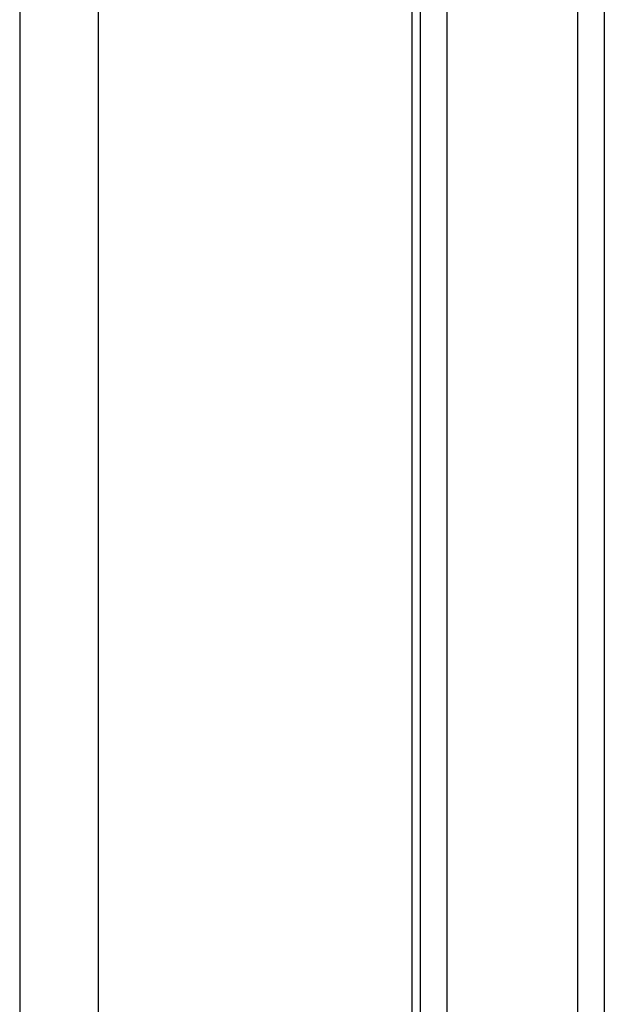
# Model space of a CAD drawing. Header units: inches. Extents: x 6 to 216, y 11 to 118.
# Tile 199 of 212: x 101.41 to 102.6, y 72.14 to 74.15. Entities that reach past the tile are written whole.
import ezdxf

# ---------------------------------------------------------------- set-up
doc = ezdxf.new("R2010")
doc.units = ezdxf.units.IN
doc.header["$MEASUREMENT"] = 0
doc.layers.add('Visible Edges(ANSI)', color=7, linetype='Continuous', lineweight=25)
doc.layers.add('Visible Tangent Edges(ANSI)', color=7, linetype='Continuous', lineweight=25)

msp = doc.modelspace()

# ---------------------------------------------------------------- linework, layer by layer
at = {"layer": 'Visible Edges(ANSI)'}
for p, q in [((101.4105, 79.6177), (101.4105, 20.1367)), ((102.2105, 79.6177), (102.2105, 20.1367)), ((102.6035, 75.1467), (102.6035, 50.2598)), ((102.2285, 50.5562), (102.2285, 74.8497))]:
    msp.add_line(p, q, dxfattribs=at)
at = {"layer": 'Visible Tangent Edges(ANSI)'}
for p, q in [((101.5715, 20.1367), (101.5715, 79.6177)), ((102.2824, 75.1449), (102.2824, 50.2616)), ((102.5497, 50.2607), (102.5497, 75.1458))]:
    msp.add_line(p, q, dxfattribs=at)

doc.saveas('drawing.dxf')
